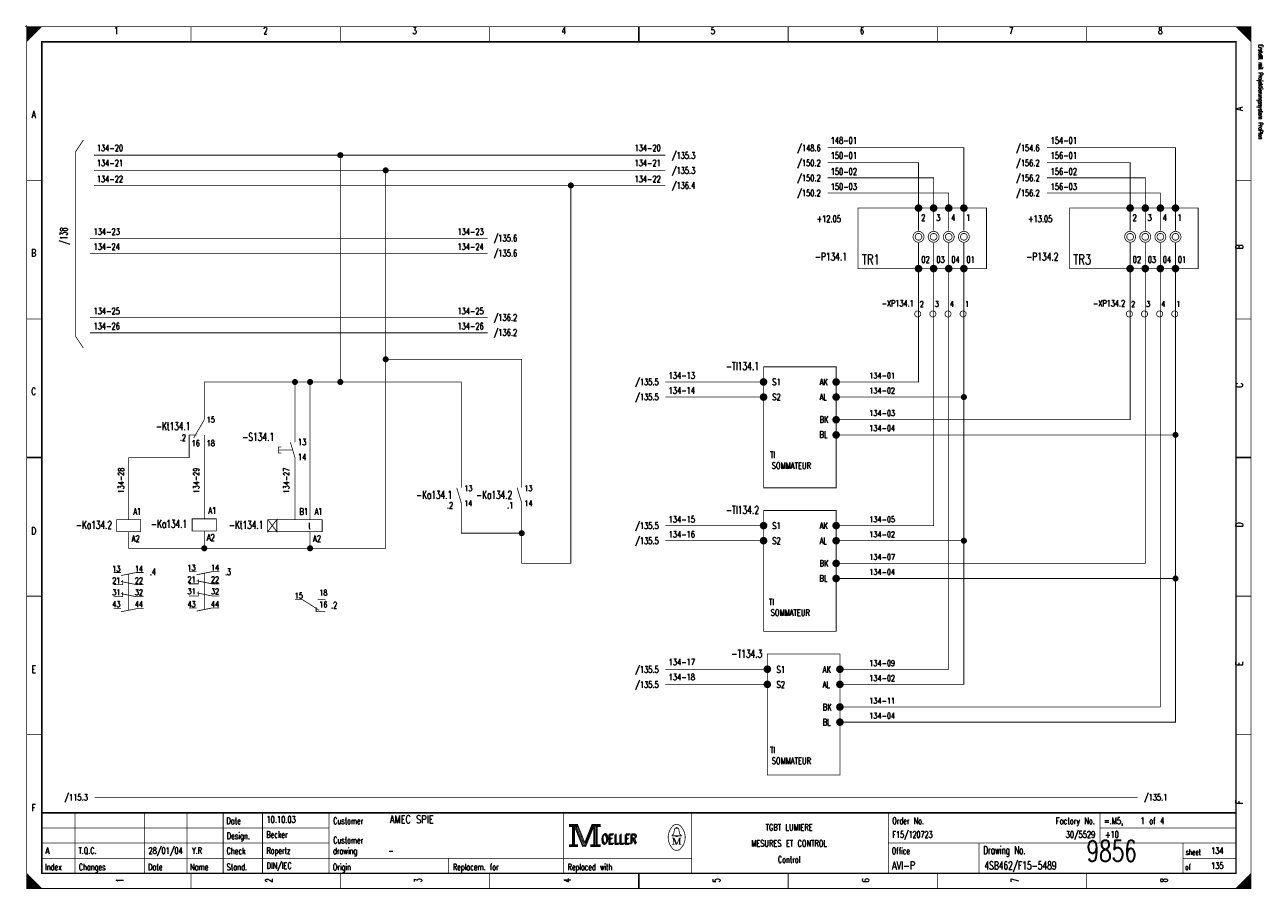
# Model space of a CAD drawing. Extents: x -1 to 409, y 0 to 286.
import ezdxf
from ezdxf.enums import TextEntityAlignment as Align

# ---------------------------------------------------------------- set-up
doc = ezdxf.new("R2010")
doc.units = 0
doc.header["$MEASUREMENT"] = 0
doc.linetypes.add('GESTRICHELT', pattern=[3.75, 3, -0.75])
doc.linetypes.add('STRICH-PUNKT', pattern=[4.7, 3, -0.75, 0.2, -0.75])
doc.layers.get('0').update_dxf_attribs({"color": 9, "linetype": 'CONTINUOUS'})
doc.styles.get("Standard").update_dxf_attribs({"font": 'TXT', "bigfont": 'TXT'})

# ---------------------------------------------------------------- blocks, each defined once
blk = doc.blocks.new('BCIRCLE_FILLED')
at = {"color": 0, "linetype": 'Continuous', "const_width": 1, "flags": 128}
blk.add_lwpolyline([(0.5, 0, 1), (-0.5, 0, 1)], format="xyb", close=True, dxfattribs=at)

msp = doc.modelspace()

# ---------------------------------------------------------------- linework, layer by layer
at = {"color": 0}
for points, const_width in [([(-0.5, 285), (0.5, 285)], 0.25), ([(-0.5, 285), (0.5, 285)], 0.25), ([(-0.5, 285), (0.5, 285)], 0.25), ([(-0.5, 285), (0.5, 285)], 0.25), ([(-0.5, 285), (0.5, 285)], 0.25), ([(-0.5, 285), (0.5, 285)], 0.25), ([(0, 285.5), (0, 284.5)], 0.25), ([(0, 285.5), (0, 284.5)], 0.25), ([(0, 285.5), (0, 284.5)], 0.25), ([(0, 285.5), (0, 284.5)], 0.25), ([(0, 285.5), (0, 284.5)], 0.25), ([(0, 285.5), (0, 284.5)], 0.25), ([(54.375, 285), (54.375, 280)], 0.25), ([(103.75, 285), (103.75, 280)], 0.25), ([(153.125, 285), (153.125, 280)], 0.25), ([(202.5, 280), (202.5, 285)], 0.5), ([(202.5, 285), (202.5, 280)], 0.25), ([(251.875, 285), (251.875, 280)], 0.25), ([(301.25, 285), (301.25, 280)], 0.25), ([(350.625, 285), (350.625, 280)], 0.25), ([(18.75, 247.5), (16.25, 243.75)], 0.25), ([(16.25, 243.75), (16.25, 182.5)], 0.25), ([(0, 234.167), (5, 234.167)], 0.25), ([(405, 234.167), (400, 234.167)], 0.25), ([(295, 217.5), (295, 225)], 0.25), ([(300, 217.5), (300, 225)], 0.25), ([(305, 217.5), (305, 225)], 0.25), ([(310, 217.5), (310, 225)], 0.25), ([(365, 217.5), (365, 225)], 0.25), ([(370, 217.5), (370, 225)], 0.25), ([(375, 217.5), (375, 225)], 0.25), ([(380, 217.5), (380, 225)], 0.25), ([(295, 213.5), (295, 205)], 0.25), ([(300, 213.5), (300, 205)], 0.25), ([(305, 213.5), (305, 205)], 0.25), ([(310, 213.5), (310, 205)], 0.25), ([(365, 213.5), (365, 205)], 0.25), ([(370, 213.5), (370, 205)], 0.25), ([(375, 213.5), (375, 205)], 0.25), ([(380, 213.5), (380, 205)], 0.25), ([(0, 188.334), (5, 188.334)], 0.25), ([(405, 188.334), (400, 188.334)], 0.25), ([(16.25, 182.5), (18.75, 178.75)], 0.25), ([(58.75, 155), (55.25, 149)], 0.25), ([(53.75, 150), (56.25, 150)], 0.25), ([(53.75, 147.5), (53.75, 150)], 0.25), ([(58.75, 147.5), (58.75, 150)], 0.25), ([(87.25, 147.5), (88.75, 142.5)], 0.25), ([(5, 142.5), (0, 142.5)], 0.5), ([(0, 142.5), (5, 142.5)], 0.25), ([(400, 142.5), (405, 142.5)], 0.5), ([(405, 142.5), (400, 142.5)], 0.25), ([(142.25, 132.5), (143.75, 127.5)], 0.25), ([(162.25, 132.5), (163.75, 127.5)], 0.25), ([(28.75, 104.5), (31.25, 104.5)], 0.25), ([(53.75, 104.75), (56.25, 104.75)], 0.25), ([(0, 96.667), (5, 96.667)], 0.25), ([(96.25, 95.5), (98.75, 95.5)], 0.25), ([(405, 96.667), (400, 96.667)], 0.25), ([(28.75, 92.5), (31.25, 92.5)], 0.25), ([(53.75, 92.75), (56.25, 92.75)], 0.25), ([(0, 50.834), (5, 50.834)], 0.25), ([(405, 50.834), (400, 50.834)], 0.25), ([(400, 25), (5, 25)], 0.5), ([(16, 5), (16, 25)], 0.25), ([(39, 5), (39, 25)], 0.25), ([(53, 5), (53, 25)], 0.25), ([(65, 25), (65, 5)], 0.25), ([(78, 25), (78, 5)], 0.25), ([(100, 25), (100, 5)], 0.25), ([(177.5, 25), (177.5, 5)], 0.25), ([(220, 25), (220, 5)], 0.25), ([(285, 25), (285, 5)], 0.25), ([(355, 25), (355, 15)], 0.25), ([(181.5, 20.5), (184, 14.2)], 0.25), ([(184.7, 14.9), (187, 20.6)], 0.25), ([(5, 20), (100, 20)], 0.25), ([(213.5, 16.7), (214.2, 16.7)], 0.25), ([(214.2, 16.7), (215.1, 14.6)], 0.25), ([(214.6, 19.9), (215.5, 19.9)], 0.25), ([(215.1, 14.6), (215.9, 16.7)], 0.25), ([(215.9, 14.6), (215.9, 16.7)], 0.25), ([(215.9, 16.7), (216.5, 16.7)], 0.25), ([(216.1, 16.7), (216.1, 14.6)], 0.25), ([(355, 20), (400, 20)], 0.25), ([(5, 15), (100, 15)], 0.25), ([(184, 14.2), (184.6, 14.2)], 0.25), ([(213.9, 14.6), (214.3, 14.6)], 0.25), ([(216.5, 14.6), (215.7, 14.6)], 0.25), ([(285, 15), (400, 15)], 0.25), ([(315, 15), (315, 5)], 0.25), ([(382.5, 15), (382.5, 5)], 0.25), ([(5, 10), (220, 10)], 0.25), ([(139.5, 10), (139.5, 5)], 0.25), ([(382.5, 10), (400, 10)], 0.25), ([(54.375, 0), (54.375, 5)], 0.25), ([(103.75, 0), (103.75, 5)], 0.25), ([(153.125, 0), (153.125, 5)], 0.25), ([(202.5, 5), (202.5, 0)], 0.5), ([(202.5, 0), (202.5, 5)], 0.25), ([(251.875, 0), (251.875, 5)], 0.25), ([(301.25, 0), (301.25, 5)], 0.25), ([(350.625, 0), (350.625, 5)], 0.25), ([(405, 5), (400, 0)], 0.25), ([(4.75, 0), (4.75, 0.25)], 0.25)]:
    msp.add_lwpolyline(points, dxfattribs=dict(at, const_width=const_width))
at = {"color": 0, "const_width": 0.25, "flags": 128}
for points in [[(0, 142.5), (0, 285), (405, 285), (405, 0), (0, 0), (0, 142.5)], [(0, 285), (5, 285), (0, 280), (0, 285)], [(0.25, 285), (0.25, 280.25), (0.5, 280.5), (0.5, 285), (0.75, 285), (0.75, 280.75), (1, 281), (1, 285), (1.25, 285), (1.25, 281.25), (1.5, 281.5), (1.5, 285), (1.75, 285), (1.75, 281.75), (2, 282)], [(2, 282), (2, 285), (2.25, 285), (2.25, 282.25), (2.5, 282.5), (2.5, 285), (2.75, 285), (2.75, 282.75), (3, 283), (3, 285), (3.25, 285), (3.25, 283.25), (3.5, 283.5), (3.5, 285), (3.75, 285)], [(3.75, 285), (3.75, 283.75), (4, 284), (4, 285), (4.25, 285), (4.25, 284.25), (4.5, 284.5), (4.5, 285), (4.75, 285), (4.75, 284.75)], [(400, 285), (405, 280), (404.75, 280.25), (404.75, 285), (404.5, 285), (404.5, 280.5), (404.25, 280.75), (404.25, 285), (404, 285), (404, 281), (403.75, 281.25), (403.75, 285), (403.5, 285), (403.5, 281.5), (403.25, 281.75)], [(401.5, 283.5), (401.5, 285), (401.25, 285), (401.25, 283.75), (401, 284), (401, 285), (400.75, 285), (400.75, 284.25), (400.5, 284.5), (400.5, 285), (400.25, 285), (400.25, 284.75)], [(403.25, 281.75), (403.25, 285), (403, 285), (403, 282), (402.75, 282.25), (402.75, 285), (402.5, 285), (402.5, 282.5), (402.25, 282.75), (402.25, 285), (402, 285), (402, 283), (401.75, 283.25), (401.75, 285), (401.5, 285)], [(211.25, 242.5), (22.25, 242.5)], [(103.75, 242.5), (103.75, 167.5), (93.75, 167.5)], [(310, 225), (310, 245), (265, 245)], [(380, 225), (380, 245), (337.5, 245)], [(211.25, 237.5), (22.25, 237.5)], [(163.75, 132.5), (163.75, 175), (118.75, 175), (118.75, 237.5)], [(295, 225), (295, 240), (265, 240)], [(365, 225), (365, 240), (337.5, 240)], [(300, 225), (300, 235), (265, 235)], [(370, 225), (370, 235), (337.5, 235)], [(211.25, 232.5), (22.25, 232.5)], [(180, 232.5), (180, 107.5), (163.75, 107.5), (163.75, 117.5)], [(305, 225), (305, 230), (265, 230)], [(375, 225), (375, 230), (337.5, 230)], [(152.5, 215), (21, 215)], [(152.5, 210), (21, 210)], [(295, 205), (295, 167.5), (267.5, 167.5)], [(300, 205), (300, 120), (267.5, 120)], [(310, 205), (310, 162.5), (267.5, 162.5)], [(305, 205), (305, 72.5), (268.75, 72.5)], [(269, 155), (365, 155), (365, 205)], [(269, 150), (380, 150), (380, 205)], [(269, 107.5), (370, 107.5), (370, 205)], [(375, 205), (375, 60), (269, 60)], [(152.5, 188.75), (21, 188.75)], [(152.5, 183.75), (21, 183.75)], [(118.75, 175), (118.75, 112.5), (93.75, 112.5)], [(58.75, 155), (58.75, 167.5), (88.75, 167.5)], [(88.75, 147.5), (88.75, 167.5), (93.75, 167.5), (93.75, 122)], [(103.75, 167.5), (143.75, 167.5), (143.75, 132.5)], [(243.75, 167.5), (211.25, 167.5)], [(243.75, 162.5), (211.25, 162.5)], [(310, 162.5), (310, 115)], [(33.75, 122), (33.75, 142.5), (53.75, 142.5), (53.75, 147.5)], [(58.75, 122.25), (58.75, 147.5)], [(269, 55), (380, 55), (380, 150)], [(84.25, 146), (83.25, 146), (83.25, 144), (84.25, 144)], [(88.75, 122), (88.75, 142.5)], [(163.75, 127.5), (163.75, 117.5), (143.75, 117.5), (143.75, 127.5)], [(79.75, 118), (97.75, 118), (97.75, 122), (79.75, 122), (79.75, 118), (82.75, 122), (82.75, 118), (79.75, 122)], [(243.75, 120), (211.25, 120)], [(58.75, 112.5), (33.75, 112.5), (33.75, 118)], [(93.75, 118), (93.75, 112.5), (58.75, 112.5), (58.75, 118.25)], [(243.75, 115), (211.25, 115)], [(267.5, 115), (310, 115), (310, 67.5), (268.75, 67.5)], [(31.25, 103.5), (36.25, 104.5), (38.75, 104.5)], [(56.25, 103.75), (61.25, 104.75), (63.75, 104.75)], [(380, 102.5), (269, 102.5)], [(28.75, 100.5), (31.75, 100.5), (31.75, 102)], [(31.25, 101.5), (36.25, 100.5), (38.75, 100.5)], [(53.75, 100.75), (56.75, 100.75), (56.75, 102.25)], [(53.75, 96.75), (56.75, 96.75), (56.75, 98.25)], [(56.25, 101.75), (61.25, 100.75), (63.75, 100.75)], [(28.75, 96.5), (31.75, 96.5), (31.75, 98)], [(31.25, 97.5), (36.25, 96.5), (38.75, 96.5)], [(56.25, 97.75), (61.25, 96.75), (63.75, 96.75)], [(88.75, 95.5), (91.25, 95.5), (96.75, 92)], [(31.25, 91.5), (36.25, 92.5), (38.75, 92.5)], [(56.25, 91.75), (61.25, 92.75), (63.75, 92.75)], [(95.75, 93), (95.75, 91.5), (98.75, 91.5)], [(245, 72.5), (211.25, 72.5)], [(245, 67.5), (211.25, 67.5)], [(179.5, 21.2), (179.5, 20.5), (180.5, 20.5), (180.5, 14.5), (179.5, 14.5), (179.5, 13.8), (182.2, 13.8), (182.2, 14.5), (181.2, 14.5), (181.2, 20.5), (182.2, 20.5), (182.2, 21.2), (179.5, 21.2)], [(180.7, 20.7), (180.7, 14.3), (181, 14.3), (181, 20.7)], [(181.2, 20.5), (183.9, 13.8), (184.9, 13.8), (187.6, 20.5)], [(181.8, 20.5), (184.2, 14.6), (184.6, 14.6)], [(182.2, 21.2), (184.6, 15.2), (187, 21.2)], [(182.2, 20.5), (184.4, 14.9), (184.7, 14.9)], [(184.6, 14.2), (184.9, 14.2), (187.4, 20.5)], [(184.6, 14.6), (184.8, 14.6), (187.2, 20.5)], [(187.6, 20.5), (187.6, 14.5), (186.6, 14.5), (186.6, 13.8), (187.1, 13.8)], [(187, 21.2), (187, 20.5), (188, 20.5), (188, 14.5), (187, 14.5), (187, 13.8), (189.7, 13.8), (189.7, 14.5), (188.7, 14.5), (188.7, 20.5), (189.7, 20.5), (189.7, 21.2), (187, 21.2)], [(187.8, 20.7), (187.8, 14.3), (188.3, 14.3), (188.3, 20.7), (188.5, 20.7), (188.5, 14.3)], [(214.8, 17.4), (213.5, 17.4), (213.5, 17.6), (214, 18), (214.3, 19.6)], [(213.9, 16.7), (213.9, 14.6), (213.5, 14.6)], [(213.9, 16.7), (214.8, 14.6), (215.1, 14.6)], [(214.8, 19.9), (214.8, 20.2), (215.2, 20.2), (215.2, 19.9)], [(215.2, 17.4), (216.5, 17.4), (216.5, 17.6), (216, 18), (215.7, 19.6)], [(0, 5), (0, 0), (5, 0), (0, 5), (0.25, 4.75), (0.25, 0), (0.5, 0), (0.5, 4.5), (0.75, 4.25), (0.75, 0), (1, 0), (1, 4), (1.25, 3.75), (1.25, 0), (1.5, 0)], [(404.75, 4.75), (404.75, 0), (404.5, 0), (404.5, 4.5), (404.25, 4.25), (404.25, 0), (404, 0), (404, 4), (403.75, 3.75), (403.75, 0), (403.5, 0), (403.5, 3.5), (403.25, 3.25), (403.25, 0), (403, 0)], [(1.5, 0), (1.5, 3.5), (1.75, 3.25), (1.75, 0), (2, 0), (2, 3), (2.25, 2.75), (2.25, 0), (2.5, 0), (2.5, 2.5), (2.75, 2.25), (2.75, 0), (3, 0), (3, 2), (3.25, 1.75)], [(3.25, 1.75), (3.25, 0), (3.5, 0), (3.5, 1.5), (3.75, 1.25), (3.75, 0), (4, 0), (4, 1), (4.25, 0.75), (4.25, 0), (4.5, 0), (4.5, 0.5), (4.75, 0.25)], [(401.25, 1.25), (401.25, 0), (401, 0), (401, 1), (400.75, 0.75), (400.75, 0), (400.5, 0), (400.5, 0.5), (400.25, 0.25), (400.25, 0)], [(403, 0), (403, 3), (402.75, 2.75), (402.75, 0), (402.5, 0), (402.5, 2.5), (402.25, 2.25), (402.25, 0), (402, 0), (402, 2), (401.75, 1.75), (401.75, 0), (401.5, 0), (401.5, 1.5), (401.25, 1.25)]]:
    msp.add_lwpolyline(points, dxfattribs=at)
at = {"color": 0, "flags": 128}
for points, const_width in [([(0, 285), (405, 285), (405, 0), (0, 0)], 0.25), ([(5, 280), (400, 280), (400, 5), (5, 5)], 0.5), ([(5, 280), (400, 280), (400, 5), (5, 5)], 0.25), ([(317.5, 205), (275, 205), (275, 225), (317.5, 225)], 0.25), ([(387.5, 205), (345, 205), (345, 225), (387.5, 225)], 0.25), ([(243.75, 172.5), (267.75, 172.5), (267.75, 132.5), (243.75, 132.5)], 0.25), ([(243.75, 125), (267.75, 125), (267.75, 85), (243.75, 85)], 0.25), ([(29.75, 118), (37.75, 118), (37.75, 122), (29.75, 122)], 0.25), ([(54.75, 118.25), (62.75, 118.25), (62.75, 122.25), (54.75, 122.25)], 0.25), ([(245, 77.5), (269, 77.5), (269, 37.5), (245, 37.5)], 0.25), ([(179.7, 21), (182, 21), (182, 20.7), (179.7, 20.7)], 0.25), ([(187.2, 21), (189.5, 21), (189.5, 20.7), (187.2, 20.7)], 0.25), ([(214.8, 17.4), (215.2, 17.4), (215.2, 17.1), (214.8, 17.1)], 0.25), ([(179.7, 14.3), (182, 14.3), (182, 14), (179.7, 14)], 0.25), ([(186.8, 14.3), (189.5, 14.3), (189.5, 14), (186.8, 14)], 0.25)]:
    msp.add_lwpolyline(points, close=True, dxfattribs=dict(at, const_width=const_width))
for points, const_width in [([(296, 225, 1), (294, 225, 1)], 0.5), ([(295.5, 225, 1), (294.5, 225, 1)], 0.5), ([(295.25, 225, 1), (294.75, 225, 1)], 0.5), ([(301, 225, 1), (299, 225, 1)], 0.5), ([(300.5, 225, 1), (299.5, 225, 1)], 0.5), ([(300.25, 225, 1), (299.75, 225, 1)], 0.5), ([(306, 225, 1), (304, 225, 1)], 0.5), ([(305.5, 225, 1), (304.5, 225, 1)], 0.5), ([(305.25, 225, 1), (304.75, 225, 1)], 0.5), ([(311, 225, 1), (309, 225, 1)], 0.5), ([(310.5, 225, 1), (309.5, 225, 1)], 0.5), ([(310.25, 225, 1), (309.75, 225, 1)], 0.5), ([(366, 225, 1), (364, 225, 1)], 0.5), ([(365.5, 225, 1), (364.5, 225, 1)], 0.5), ([(365.25, 225, 1), (364.75, 225, 1)], 0.5), ([(371, 225, 1), (369, 225, 1)], 0.5), ([(370.5, 225, 1), (369.5, 225, 1)], 0.5), ([(370.25, 225, 1), (369.75, 225, 1)], 0.5), ([(376, 225, 1), (374, 225, 1)], 0.5), ([(375.5, 225, 1), (374.5, 225, 1)], 0.5), ([(375.25, 225, 1), (374.75, 225, 1)], 0.5), ([(381, 225, 1), (379, 225, 1)], 0.5), ([(380.5, 225, 1), (379.5, 225, 1)], 0.5), ([(380.25, 225, 1), (379.75, 225, 1)], 0.5), ([(296.8, 215.5, 1), (293.2, 215.5, 1)], 0.25), ([(301.8, 215.5, 1), (298.2, 215.5, 1)], 0.25), ([(306.8, 215.5, 1), (303.2, 215.5, 1)], 0.25), ([(311.8, 215.5, 1), (308.2, 215.5, 1)], 0.25), ([(366.8, 215.5, 1), (363.2, 215.5, 1)], 0.25), ([(371.8, 215.5, 1), (368.2, 215.5, 1)], 0.25), ([(376.8, 215.5, 1), (373.2, 215.5, 1)], 0.25), ([(381.8, 215.5, 1), (378.2, 215.5, 1)], 0.25), ([(296.112, 215.5, 1), (293.888, 215.5, 1)], 0.25), ([(301.112, 215.5, 1), (298.888, 215.5, 1)], 0.25), ([(306.112, 215.5, 1), (303.888, 215.5, 1)], 0.25), ([(311.112, 215.5, 1), (308.888, 215.5, 1)], 0.25), ([(366.112, 215.5, 1), (363.888, 215.5, 1)], 0.25), ([(371.112, 215.5, 1), (368.888, 215.5, 1)], 0.25), ([(376.112, 215.5, 1), (373.888, 215.5, 1)], 0.25), ([(381.112, 215.5, 1), (378.888, 215.5, 1)], 0.25), ([(296, 205, 1), (294, 205, 1)], 0.5), ([(295.5, 205, 1), (294.5, 205, 1)], 0.5), ([(295.25, 205, 1), (294.75, 205, 1)], 0.5), ([(301, 205, 1), (299, 205, 1)], 0.5), ([(300.5, 205, 1), (299.5, 205, 1)], 0.5), ([(300.25, 205, 1), (299.75, 205, 1)], 0.5), ([(306, 205, 1), (304, 205, 1)], 0.5), ([(305.5, 205, 1), (304.5, 205, 1)], 0.5), ([(305.25, 205, 1), (304.75, 205, 1)], 0.5), ([(311, 205, 1), (309, 205, 1)], 0.5), ([(310.5, 205, 1), (309.5, 205, 1)], 0.5), ([(310.25, 205, 1), (309.75, 205, 1)], 0.5), ([(366, 205, 1), (364, 205, 1)], 0.5), ([(365.5, 205, 1), (364.5, 205, 1)], 0.5), ([(365.25, 205, 1), (364.75, 205, 1)], 0.5), ([(371, 205, 1), (369, 205, 1)], 0.5), ([(370.5, 205, 1), (369.5, 205, 1)], 0.5), ([(370.25, 205, 1), (369.75, 205, 1)], 0.5), ([(376, 205, 1), (374, 205, 1)], 0.5), ([(375.5, 205, 1), (374.5, 205, 1)], 0.5), ([(375.25, 205, 1), (374.75, 205, 1)], 0.5), ([(381, 205, 1), (379, 205, 1)], 0.5), ([(380.5, 205, 1), (379.5, 205, 1)], 0.5), ([(380.25, 205, 1), (379.75, 205, 1)], 0.5), ([(295.75, 190, 1), (293.75, 190, 1)], 0.25), ([(300.75, 190, 1), (298.75, 190, 1)], 0.25), ([(305.75, 190, 1), (303.75, 190, 1)], 0.25), ([(310.75, 190, 1), (308.75, 190, 1)], 0.25), ([(365.75, 190, 1), (363.75, 190, 1)], 0.25), ([(370.75, 190, 1), (368.75, 190, 1)], 0.25), ([(375.75, 190, 1), (373.75, 190, 1)], 0.25), ([(380.75, 190, 1), (378.75, 190, 1)], 0.25), ([(244.75, 167.5, 1), (242.75, 167.5, 1)], 0.5), ([(244.25, 167.5, 1), (243.25, 167.5, 1)], 0.5), ([(244, 167.5, 1), (243.5, 167.5, 1)], 0.5), ([(268.75, 167.5, 1), (266.75, 167.5, 1)], 0.5), ([(268.25, 167.5, 1), (267.25, 167.5, 1)], 0.5), ([(268, 167.5, 1), (267.5, 167.5, 1)], 0.5), ([(244.75, 162.5, 1), (242.75, 162.5, 1)], 0.5), ([(244.25, 162.5, 1), (243.25, 162.5, 1)], 0.5), ([(244, 162.5, 1), (243.5, 162.5, 1)], 0.5), ([(268.75, 162.5, 1), (266.75, 162.5, 1)], 0.5), ([(268.25, 162.5, 1), (267.25, 162.5, 1)], 0.5), ([(268, 162.5, 1), (267.5, 162.5, 1)], 0.5), ([(268.75, 155, 1), (266.75, 155, 1)], 0.5), ([(268.25, 155, 1), (267.25, 155, 1)], 0.5), ([(268, 155, 1), (267.5, 155, 1)], 0.5), ([(268.75, 150, 1), (266.75, 150, 1)], 0.5), ([(268.25, 150, 1), (267.25, 150, 1)], 0.5), ([(268, 150, 1), (267.5, 150, 1)], 0.5), ([(244.75, 120, 1), (242.75, 120, 1)], 0.5), ([(244.25, 120, 1), (243.25, 120, 1)], 0.5), ([(244, 120, 1), (243.5, 120, 1)], 0.5), ([(268.75, 120, 1), (266.75, 120, 1)], 0.5), ([(268.25, 120, 1), (267.25, 120, 1)], 0.5), ([(268, 120, 1), (267.5, 120, 1)], 0.5), ([(244.75, 115, 1), (242.75, 115, 1)], 0.5), ([(244.25, 115, 1), (243.25, 115, 1)], 0.5), ([(244, 115, 1), (243.5, 115, 1)], 0.5), ([(268.75, 115, 1), (266.75, 115, 1)], 0.5), ([(268.25, 115, 1), (267.25, 115, 1)], 0.5), ([(268, 115, 1), (267.5, 115, 1)], 0.5), ([(268.75, 107.5, 1), (266.75, 107.5, 1)], 0.5), ([(268.25, 107.5, 1), (267.25, 107.5, 1)], 0.5), ([(268, 107.5, 1), (267.5, 107.5, 1)], 0.5), ([(268.75, 102.5, 1), (266.75, 102.5, 1)], 0.5), ([(268.25, 102.5, 1), (267.25, 102.5, 1)], 0.5), ([(268, 102.5, 1), (267.5, 102.5, 1)], 0.5), ([(246, 72.5, 1), (244, 72.5, 1)], 0.5), ([(270, 72.5, 1), (268, 72.5, 1)], 0.5), ([(245.5, 72.5, 1), (244.5, 72.5, 1)], 0.5), ([(245.25, 72.5, 1), (244.75, 72.5, 1)], 0.5), ([(269.5, 72.5, 1), (268.5, 72.5, 1)], 0.5), ([(269.25, 72.5, 1), (268.75, 72.5, 1)], 0.5), ([(246, 67.5, 1), (244, 67.5, 1)], 0.5), ([(245.5, 67.5, 1), (244.5, 67.5, 1)], 0.5), ([(245.25, 67.5, 1), (244.75, 67.5, 1)], 0.5), ([(270, 67.5, 1), (268, 67.5, 1)], 0.5), ([(269.5, 67.5, 1), (268.5, 67.5, 1)], 0.5), ([(269.25, 67.5, 1), (268.75, 67.5, 1)], 0.5), ([(270, 60, 1), (268, 60, 1)], 0.5), ([(269.5, 60, 1), (268.5, 60, 1)], 0.5), ([(269.25, 60, 1), (268.75, 60, 1)], 0.5), ([(270, 55, 1), (268, 55, 1)], 0.5), ([(269.5, 55, 1), (268.5, 55, 1)], 0.5), ([(269.25, 55, 1), (268.75, 55, 1)], 0.5)]:
    msp.add_lwpolyline(points, format="xyb", close=True, dxfattribs=dict(at, const_width=const_width))
at = {"color": 0, "linetype": 'GESTRICHELT', "const_width": 0.25}
for points in [[(85.75, 145), (83.25, 145)], [(87.75, 145), (85.75, 145)], [(33.75, 92), (33.75, 104)], [(58.75, 92.25), (58.75, 104.25)]]:
    msp.add_lwpolyline(points, dxfattribs=at)
at = {"color": 0, "linetype": 'STRICH-PUNKT', "const_width": 0.25, "flags": 128}
msp.add_lwpolyline([(367.5, 30), (22.5, 30)], dxfattribs=at)
at = {"color": 0, "const_width": 0.25, "flags": 128}
for points in [[(213.499601, 20.388348, 0.373815), (213.488, 13.425, 0.373815)], [(216.493359, 20.403602, 0.530775), (213.513, 20.413, 0.530775)], [(216.498075, 13.401685, 0.378582), (216.463, 20.438, 0.378582)], [(214.6, 19.9, 0.414214), (214.3, 19.6, 0.414214)], [(215.7, 19.6, 0.414214), (215.4, 19.9, 0.414214)], [(213.502705, 13.401803, 0.532213), (216.488, 13.388, 0.532213)]]:
    msp.add_lwpolyline(points, format="xyb", dxfattribs=at)

# ---------------------------------------------------------------- block references
at = {"color": 0}
for p in [(103.75, 242.5), (118.75, 237.5), (180, 232.5), (118.75, 175), (88.75, 167.5), (93.75, 167.5), (103.75, 167.5), (310, 162.5), (380, 150), (163.75, 117.5), (310, 115), (58.75, 112.5), (93.75, 112.5), (380, 102.5)]:
    msp.add_blockref('BCIRCLE_FILLED', p, dxfattribs=at)

# ---------------------------------------------------------------- texts
for s, height, width, p in [('1', 2.38125, 0.672, (29.654421, 284.858032)), ('2', 2.38125, 0.672, (78.988169, 284.858032)), ('3', 2.38125, 0.672, (128.321918, 284.858032)), ('4', 2.38125, 0.672, (177.655666, 284.858032)), ('5', 2.38125, 0.672, (226.989415, 284.858032)), ('6', 2.38125, 0.672, (276.323163, 284.858032)), ('7', 2.38125, 0.672, (325.656912, 284.858032)), ('8', 2.38125, 0.672, (374.99066, 284.858032)), ('A', 2.38125, 0.76, (2.325654, 257.174346)), ('+12.05', 2.143125, 0.68, (265.320672, 222.534247)), ('+13.05', 2.143125, 0.68, (335.239726, 222.534247)), ('B', 2.38125, 0.76, (2.325654, 211.389788)), ('-P134.1', 2.619375, 0.691429, (266.030511, 210.254047)), ('-P134.2', 2.619375, 0.691429, (335.949564, 210.254047)), ('C', 2.38125, 0.76, (2.325654, 165.60523)), ('D', 2.38125, 0.76, (2.325654, 119.465753)), ('t', 1.905, 0.6, (93.539851, 120.88543)), ('E', 2.38125, 0.76, (2.325654, 73.681196)), ('F', 2.38125, 0.76, (2.325654, 27.896638)), ('TGBT LUMIERE', 2.143125, 0.754667, (252.188667, 21.295143)), ('MESURES ET CONTROL', 2.143125, 0.752889, (252.188667, 15.971357)), ('Control', 2.143125, 0.622857, (252.188667, 10.647572))]:
    msp.add_text(s, height=height, dxfattribs=dict(at, width=width)).set_placement(p, align=Align.TOP_CENTER)
for s, height, rotation, width, p in [('Erstellt mit Projektierungssystem ProPlan', 1.42875, 270, 0.622634, (407.023879, 279.056912)), ('134-28', 1.905, 90, 0.676, (32.767061, 130.66181)), ('134-29', 1.905, 90, 0.676, (57.611395, 130.66181)), ('134-27', 1.905, 90, 0.676, (87.424595, 130.66181))]:
    msp.add_text(s, height=height, rotation=rotation, dxfattribs=dict(at, width=width)).set_placement(p, align=Align.BOTTOM_LEFT)
at = {"color": 0, "width": 0.76}
for s, p in [('A', (399.909527, 257.174346)), ('B', (399.909527, 211.389788)), ('C', (399.921949, 165.60523)), ('D', (399.921949, 119.465753)), ('E', (399.909527, 73.681196)), ('F', (399.909527, 27.896638))]:
    msp.add_text(s, height=2.38125, rotation=90, dxfattribs=at).set_placement(p, align=Align.TOP_LEFT)
at = {"color": 0}
for s, height, width, p in [('134-20', 2.143125, 0.676, (23.196669, 245.958904)), ('148-01', 2.143125, 0.676, (265.961301, 248.443337)), ('154-01', 2.143125, 0.676, (338.719707, 248.443337)), ('/135.3', 2.143125, 0.68, (213.396015, 243.474471)), ('150-01', 2.143125, 0.676, (265.961301, 243.474471)), ('156-01', 2.143125, 0.676, (338.719707, 243.474471)), ('134-21', 2.143125, 0.676, (23.196669, 240.990037)), ('/135.3', 2.143125, 0.68, (213.396015, 238.505604)), ('150-02', 2.143125, 0.676, (265.961301, 238.150685)), ('156-02', 2.143125, 0.676, (338.719707, 238.150685)), ('134-22', 2.143125, 0.676, (23.196669, 235.666252)), ('/136.4', 2.143125, 0.68, (213.396015, 233.536737)), ('150-03', 2.143125, 0.676, (265.961301, 233.181818)), ('156-03', 2.143125, 0.676, (338.719707, 233.181818)), ('2', 2.143125, 0.672, (295.8934, 222.889166)), ('3', 2.143125, 0.672, (300.862267, 222.889166)), ('4', 2.143125, 0.672, (305.831133, 222.889166)), ('1', 2.143125, 0.672, (310.8, 222.889166)), ('2', 2.143125, 0.672, (365.812453, 222.889166)), ('3', 2.143125, 0.672, (370.78132, 222.889166)), ('4', 2.143125, 0.672, (375.750187, 222.889166)), ('1', 2.143125, 0.672, (380.719054, 222.889166)), ('134-23', 2.143125, 0.676, (22.131912, 218.275218)), ('134-24', 2.143125, 0.676, (22.131912, 213.306351)), ('/135.6', 2.143125, 0.68, (154.479452, 216.145704)), ('/135.6', 2.143125, 0.68, (154.479452, 211.176837)), ('TR1', 3.33375, 0.730667, (276.253954, 209.686177)), ('02', 2.143125, 0.672, (295.943088, 209.047323)), ('03', 2.143125, 0.672, (300.911955, 209.047323)), ('04', 2.143125, 0.672, (305.880822, 209.047323)), ('01', 2.143125, 0.672, (310.849689, 209.047323)), ('TR3', 3.33375, 0.730667, (346.173007, 209.686177)), ('02', 2.143125, 0.672, (365.862142, 209.047323)), ('03', 2.143125, 0.672, (370.831009, 209.047323)), ('04', 2.143125, 0.672, (375.799875, 209.047323)), ('01', 2.143125, 0.672, (380.768742, 209.047323)), ('134-25', 2.143125, 0.676, (22.131912, 192.011208)), ('/136.2', 2.143125, 0.68, (154.479452, 189.881694)), ('134-26', 2.143125, 0.676, (22.131912, 187.042341)), ('/136.2', 2.143125, 0.68, (154.479452, 184.912827)), ('134-13', 2.143125, 0.676, (212.368524, 170.716065)), ('S1', 2.143125, 0.716, (246.621762, 168.58655)), ('AK', 2.143125, 0.76, (262.250623, 168.58655)), ('134-01', 1.905, 0.676, (278.725965, 170.574097)), ('134-14', 2.143125, 0.676, (212.368524, 165.747198)), ('134-02', 1.905, 0.676, (278.725965, 165.60523)), ('S2', 2.143125, 0.716, (246.621762, 163.617684)), ('AL', 2.143125, 0.76, (262.2382, 163.617684)), ('15', 1.905, 0.672, (59.566999, 156.022416)), ('15', 1.905, 0.672, (59.566999, 156.022416)), ('BK', 2.143125, 0.76, (262.250623, 156.164384)), ('134-03', 1.905, 0.676, (278.725965, 158.15193)), ('134-04', 1.905, 0.676, (278.725965, 153.183064)), ('16', 1.905, 0.672, (54.598132, 148.214197)), ('18', 1.905, 0.672, (59.566999, 148.214197)), ('13', 2.143125, 0.672, (89.735118, 148.711083)), ('BL', 2.143125, 0.76, (262.2382, 151.195517)), ('14', 2.143125, 0.672, (89.735118, 143.742217)), ('TI', 2.143125, 0.76, (245.88708, 144.452055)), ('SOMMATEUR', 2.143125, 0.76, (246.446077, 140.902864)), ('13', 1.905, 0.672, (144.747572, 133.307597)), ('13', 1.905, 0.672, (164.623039, 133.307597)), ('14', 1.905, 0.672, (144.747572, 128.33873)), ('14', 1.905, 0.672, (164.623039, 128.33873)), ('134-15', 2.143125, 0.676, (212.368524, 123.156912)), ('134-05', 1.905, 0.676, (278.725965, 123.014944)), ('S1', 2.143125, 0.716, (246.621762, 121.027397)), ('AK', 2.143125, 0.76, (262.250623, 121.027397)), ('A2', 2.143125, 0.716, (34.735087, 116.768369)), ('A2', 2.143125, 0.716, (59.579421, 117.123288)), ('A2', 2.143125, 0.716, (94.716407, 116.768369)), ('134-16', 2.143125, 0.676, (212.368524, 118.188045)), ('S2', 2.143125, 0.716, (246.621762, 116.058531)), ('AL', 2.143125, 0.76, (262.2382, 116.058531)), ('134-02', 1.905, 0.676, (278.725965, 118.046077)), ('134-07', 1.905, 0.676, (278.725965, 110.592777)), ('13', 1.905, 0.672, (28.334122, 106.688667)), ('13', 1.905, 0.672, (53.178456, 107.043587)), ('BK', 2.143125, 0.76, (262.250623, 108.60523)), ('21', 1.905, 0.672, (28.334122, 102.784558)), ('.4', 2.143125, 0.684, (40.731445, 105.765878)), ('.4', 2.143125, 0.684, (40.731445, 105.765878)), ('21', 1.905, 0.672, (53.178456, 103.139477)), ('.3', 2.143125, 0.684, (65.575778, 105.765878)), ('.3', 2.143125, 0.684, (65.575778, 105.765878)), ('BL', 2.143125, 0.76, (262.2382, 103.636364)), ('134-04', 1.905, 0.676, (278.725965, 105.62391)), ('31', 1.905, 0.672, (28.334122, 98.880448)), ('31', 1.905, 0.672, (53.178456, 99.235367)), ('43', 1.905, 0.672, (28.334122, 94.976339)), ('43', 1.905, 0.672, (53.178456, 94.976339)), ('15', 1.905, 0.672, (88.670361, 97.815691)), ('15', 1.905, 0.672, (88.670361, 97.815691)), ('.2', 2.143125, 0.684, (100.712765, 94.763387)), ('.2', 2.143125, 0.684, (100.712765, 94.763387)), ('TI', 2.143125, 0.76, (245.532161, 95.828144)), ('SOMMATEUR', 2.143125, 0.76, (246.091158, 92.278954)), ('134-17', 2.143125, 0.676, (212.368524, 75.952677)), ('134-09', 1.905, 0.676, (278.725965, 75.455791)), ('134-18', 2.143125, 0.676, (212.368524, 70.983811)), ('S1', 2.143125, 0.716, (248.041438, 73.468244)), ('AK', 2.143125, 0.76, (263.31538, 73.468244)), ('134-02', 1.905, 0.676, (278.725965, 70.486924)), ('S2', 2.143125, 0.716, (248.041438, 68.499377)), ('AL', 2.143125, 0.76, (263.302958, 68.499377)), ('134-11', 1.905, 0.676, (278.725965, 63.033624)), ('BK', 2.143125, 0.76, (263.31538, 61.046077)), ('134-04', 1.905, 0.676, (278.725965, 58.064757)), ('BL', 2.143125, 0.76, (263.302958, 56.07721)), ('TI', 2.143125, 0.76, (245.88708, 46.849315)), ('SOMMATEUR', 2.143125, 0.76, (246.446077, 43.300125)), ('/135.1', 2.143125, 0.68, (369.560399, 31.232877)), ('Date', 2.143125, 0.64, (66.054919, 23.424658)), ('Customer', 2.143125, 0.62, (101.403082, 23.424658)), ('Order No.', 2.143125, 0.656889, (286.328331, 23.424658)), ('=.M5,    1 of 4', 2.143125, 0.682667, (356.396451, 23.424658)), ('Design.', 2.143125, 0.636571, (66.191563, 18.455791)), ('Customer', 2.143125, 0.62, (101.403082, 17.036115)), ('OELLER', 3.095625, 0.76, (189.964259, 17.745953)), ('OELLER', 3.095625, 0.76, (189.964259, 17.745953)), ('OELLER', 3.095625, 0.76, (190.319178, 18.100872)), ('Check', 2.143125, 0.632, (66.11703, 13.486924)), ('drawing', 2.143125, 0.6, (101.328549, 13.486924)), ('Office', 2.143125, 0.626667, (286.154421, 13.486924)), ('Drawing No.', 2.619375, 0.646545, (316.427242, 13.983811)), ('sheet', 1.905, 0.6, (383.377397, 12.990037)), ('Index', 2.143125, 0.632, (6.086021, 8.163138)), ('Changes', 2.143125, 0.622857, (17.262422, 8.163138)), ('Stand.', 2.143125, 0.642667, (66.11703, 8.163138)), ('Origin', 2.143125, 0.626667, (101.266438, 8.163138)), ('Replacem. for', 2.143125, 0.627077, (140.973007, 8.163138)), ('Replaced with', 2.143125, 0.619692, (178.949346, 8.163138)), ('of', 1.905, 0.6, (383.228331, 8.021171)), ('Date', 2.143125, 0.64, (40.145828, 8.163138)), ('Name', 2.143125, 0.64, (54.03736, 8.163138))]:
    msp.add_text(s, height=height, dxfattribs=dict(at, width=width)).set_placement(p, align=Align.TOP_LEFT)
for s, height, width, p in [('134-20', 2.143125, 0.676, (209.749222, 245.958904)), ('/148.6', 2.143125, 0.68, (262.65878, 245.958904)), ('/154.6', 2.143125, 0.68, (335.062267, 245.958904)), ('134-21', 2.143125, 0.676, (209.749222, 240.990037)), ('/150.2', 2.143125, 0.68, (262.65878, 240.990037)), ('/156.2', 2.143125, 0.68, (335.062267, 240.990037)), ('134-22', 2.143125, 0.676, (209.749222, 235.666252)), ('/150.2', 2.143125, 0.68, (262.65878, 236.021171)), ('/156.2', 2.143125, 0.68, (335.062267, 236.021171)), ('/150.2', 2.143125, 0.68, (262.65878, 231.052304)), ('/156.2', 2.143125, 0.68, (335.062267, 231.052304)), ('134-23', 2.143125, 0.676, (151.187578, 218.275218)), ('134-24', 2.143125, 0.676, (151.187578, 213.306351)), ('134-25', 2.143125, 0.676, (151.187578, 192.011208)), ('134-26', 2.143125, 0.676, (151.187578, 187.042341)), ('-TI134.1', 2.619375, 0.7, (242.250934, 174.052304)), ('/135.5', 2.143125, 0.68, (209.066002, 168.58655)), ('/135.5', 2.143125, 0.68, (209.066002, 163.617684)), ('-Kt134.1', 2.619375, 0.68, (54.143836, 154.176837)), ('.2', 2.143125, 0.684, (52.670922, 150.13076)), ('.2', 2.143125, 0.684, (52.670922, 150.13076)), ('-S134.1', 2.619375, 0.691429, (81.854141, 150.627646)), ('-Ka134.1', 2.619375, 0.68, (140.717466, 131.462017)), ('-Ka134.2', 2.619375, 0.68, (160.592933, 131.462017)), ('.2', 2.143125, 0.684, (141.045766, 127.770859)), ('.2', 2.143125, 0.684, (141.045766, 127.770859)), ('.1', 2.143125, 0.684, (160.921233, 127.770859)), ('.1', 2.143125, 0.684, (160.921233, 127.770859)), ('-TI134.2', 2.619375, 0.7, (242.250934, 126.493151)), ('-Ka134.2', 2.619375, 0.68, (28.208126, 121.524284)), ('-Ka134.1', 2.619375, 0.68, (53.05246, 121.879203)), ('-Kt134.1', 2.619375, 0.68, (78.278331, 121.524284)), ('/135.5', 2.143125, 0.68, (209.066002, 121.027397)), ('/135.5', 2.143125, 0.68, (209.066002, 116.058531)), ('14', 1.905, 0.672, (38.456413, 106.688667)), ('14', 1.905, 0.672, (63.655666, 107.043587)), ('22', 1.905, 0.672, (38.456413, 102.784558)), ('22', 1.905, 0.672, (63.655666, 103.139477)), ('32', 1.905, 0.672, (38.456413, 98.880448)), ('32', 1.905, 0.672, (63.655666, 99.235367)), ('44', 1.905, 0.672, (38.456413, 94.976339)), ('44', 1.905, 0.672, (63.655666, 94.976339)), ('-T134.3', 2.619375, 0.691429, (243.34231, 78.933998)), ('/135.5', 2.143125, 0.68, (209.066002, 73.468244)), ('/135.5', 2.143125, 0.68, (209.066002, 68.499377)), ('/115.3', 2.143125, 0.68, (20.249066, 31.232877)), ('Factory No.', 2.143125, 0.646545, (353.349471, 23.424658))]:
    msp.add_text(s, height=height, dxfattribs=dict(at, width=width)).set_placement(p, align=Align.TOP_RIGHT)
at = {"color": 0, "width": 0.678}
msp.add_text('/138', height=2.38125, rotation=90, dxfattribs=at).set_placement((12.263387, 215.776588), align=Align.MIDDLE_CENTER)
at = {"color": 0}
for s, width, p in [('-XP134.1', 0.7, (293.439134, 191.798257)), ('-XP134.2', 0.7, (363.358188, 191.798257)), ('30/5529', 0.675429, (353.464819, 16.113325))]:
    msp.add_text(s, height=2.143125, dxfattribs=dict(at, width=width)).set_placement(p, align=Align.BOTTOM_RIGHT)
for s, height, width, p in [('2', 1.905, 0.672, (295.403611, 191.755666)), ('3', 1.905, 0.672, (300.372478, 191.755666)), ('4', 1.905, 0.672, (305.341345, 191.755666)), ('1', 1.905, 0.672, (310.310212, 191.755666)), ('2', 1.905, 0.672, (365.322665, 191.755666)), ('3', 1.905, 0.672, (370.291532, 191.755666)), ('4', 1.905, 0.672, (375.260399, 191.755666)), ('1', 1.905, 0.672, (380.229265, 191.755666)), ('A1', 2.143125, 0.716, (35.230199, 122.94396)), ('A1', 2.143125, 0.716, (60.074533, 123.298879)), ('B1', 2.143125, 0.716, (90.242653, 122.94396)), ('A1', 2.143125, 0.716, (95.211519, 122.94396)), ('10.10.03', 2.143125, 0.678, (79.33599, 21.082192)), ('AMEC SPIE', 2.619375, 0.752889, (120.157005, 20.769863)), ('Becker', 2.143125, 0.626667, (79.273879, 16.113325)), ('F15/120723', 2.143125, 0.6832, (286.390442, 16.113325)), ('+10', 2.143125, 0.68, (356.701681, 16.113325)), ('A', 2.143125, 0.76, (6.212017, 10.789539)), ('T.Q.C.', 2.143125, 0.728, (17.163045, 10.789539)), ('28/01/04', 2.143125, 0.678, (40.294894, 10.789539)), ('Y.R', 2.143125, 0.738667, (54.665567, 10.789539)), ('Ropertz', 2.143125, 0.622857, (79.323568, 10.789539)), ('-', 2.143125, 0.696, (119.651245, 10.789539)), ('9856', 7, 0.6928, (350.581462, 6.783637)), ('134', 2.143125, 0.672, (391.771233, 10.789539)), ('DIN/IEC', 2.143125, 0.750857, (79.348412, 5.820672)), ('AVI-P', 2.619375, 0.7472, (286.241376, 5.508344)), ('4SB462/F15-5489', 2.619375, 0.6928, (316.787484, 5.508344)), ('135', 2.143125, 0.672, (391.771233, 5.820672))]:
    msp.add_text(s, height=height, dxfattribs=dict(at, width=width)).set_placement(p, align=Align.BOTTOM_LEFT)
at = {"color": 0, "width": 0.672}
for s, p in [('18', (98.153798, 96.282441)), ('16', (98.153798, 92.378331))]:
    msp.add_text(s, height=1.905, dxfattribs=at).set_placement(p, align=Align.BOTTOM_CENTER)
for s, p in [('1', (29.654421, 2.697385)), ('2', (78.988169, 2.697385)), ('3', (128.321918, 2.697385)), ('4', (177.655666, 2.697385)), ('5', (226.989415, 2.697385)), ('6', (276.323163, 2.697385)), ('7', (325.656912, 2.697385)), ('8', (374.99066, 2.697385))]:
    msp.add_text(s, height=2.38125, rotation=90, dxfattribs=at).set_placement(p, align=Align.TOP_CENTER)

doc.saveas('drawing.dxf')
